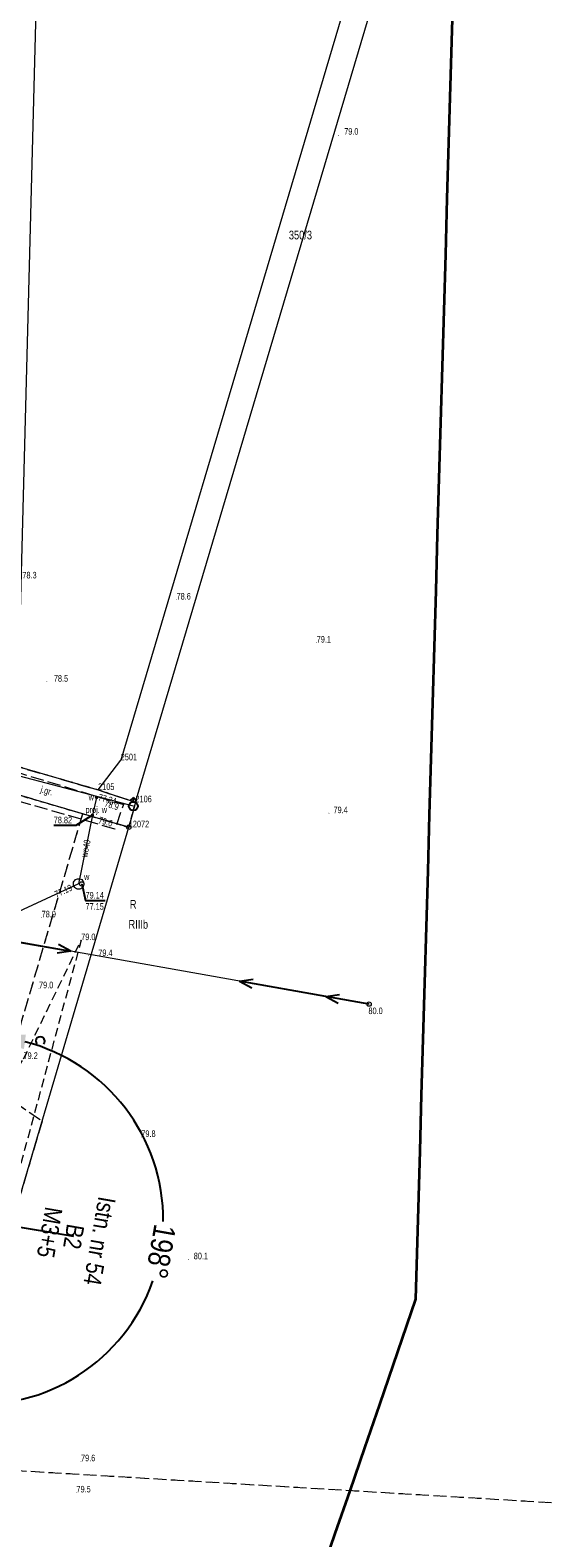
# Model space of a CAD drawing. Header units: metres. Extents: x 6524698 to 6533081, y 5883213 to 5896811.
# Tile 22 of 167: x 6529074 to 6529133, y 5886779 to 5886951. Entities that reach past the tile are written whole.
import ezdxf
from ezdxf.enums import TextEntityAlignment as Align

# ---------------------------------------------------------------- set-up
doc = ezdxf.new("R2010")
doc.units = ezdxf.units.M
doc.header["$MEASUREMENT"] = 0
for name, pattern in [('mapa zasadnicza$0$1.0_0.5', [1.5, 1, -0.5]), ('mapa zasadnicza$0$1.5_0.5', [2, 1.5, -0.5]), ('mapa zasadnicza$0$219-500', [0]), ('mapa zasadnicza$0$egkk-500', [2, 1.5, -0.5]), ('mapa zasadnicza$0$egug-500', [1, 0.5, -0.5]), ('mapa zasadnicza$0$suep_nn_500', [0])]:
    doc.linetypes.add(name, pattern=pattern)
doc.layers.get('0').update_dxf_attribs({"lineweight": 0})
doc.layers.add('@pomocnicza', color=3, linetype='Continuous', plot=False)
for name, color, linetype, lineweight in [('@Proj. słupy - blok', 1, 'Continuous', 15), ('@Proj. słupy - XY', 1, 'Continuous', 0), ('_trasa_kat_zalomu', 7, 'Continuous', 18), ('Sections span lengths and Marker Balls Plan', 7, 'Continuous', 0)]:
    doc.layers.add(name, color=color, linetype=linetype, lineweight=lineweight)
for name, color, linetype in [('@Proj. słupy - seria', 1, 'Continuous'), ('@Proj. słupy - wys.', 1, 'Continuous'), ('mapa zasadnicza$0$000 Inne (niezydentyfikowane)', 7, 'Continuous'), ('mapa zasadnicza$0$202-punkt graniczny', 7, 'Continuous'), ('mapa zasadnicza$0$202-punkt graniczny-Atr103', 7, 'Continuous'), ('mapa zasadnicza$0$203-punkt graniczny', 7, 'Continuous'), ('mapa zasadnicza$0$203-punkt graniczny-Atr103', 7, 'Continuous'), ('mapa zasadnicza$0$203-punkt graniczny-Atr104', 7, 'Continuous'), ('mapa zasadnicza$0$209-oznaczenie konturu klasyfikacyjnego', 7, 'Continuous'), ('mapa zasadnicza$0$210-oznaczenie konturu użytku gruntowego', 7, 'Continuous'), ('mapa zasadnicza$0$211-numer działki ewidencyjnej', 7, 'Continuous'), ('mapa zasadnicza$0$217-kontur klasyfikacyjny', 7, 'Continuous'), ('mapa zasadnicza$0$218-kontur użytku gruntowego', 7, 'Continuous'), ('mapa zasadnicza$0$219-działka ewidencyjna', 7, 'Continuous'), ('mapa zasadnicza$0$hydrant', 7, 'Continuous'), ('mapa zasadnicza$0$jezdnia', 7, 'Continuous'), ('mapa zasadnicza$0$jezdnia-Atr17', 7, 'Continuous'), ('mapa zasadnicza$0$komora podziemna', 7, 'Continuous'), ('mapa zasadnicza$0$pikieta naturalna', 7, 'Continuous'), ('mapa zasadnicza$0$pikieta naturalna-Atr2', 7, 'Continuous'), ('mapa zasadnicza$0$przewód elektroenergetyczny niskiego napięcia', 7, 'Continuous'), ('mapa zasadnicza$0$przewód wodociągowy', 7, 'Continuous'), ('mapa zasadnicza$0$przewód wodociągowy-Atr1', 7, 'Continuous'), ('mapa zasadnicza$0$rzędna', 7, 'Continuous'), ('mapa zasadnicza$0$rzędna-Atr2', 7, 'Continuous'), ('mapa zasadnicza$0$rzędna-Atr3', 7, 'Continuous'), ('mapa zasadnicza$0$słup przewodów napowietrznych', 7, 'Continuous'), ('mapa zasadnicza$0$właz do komory lub kanału - okrągły', 7, 'Continuous'), ('mapa zasadnicza$0$właz do komory lub kanału - okrągły-Atr17', 7, 'Continuous'), ('mapa zasadnicza$0$zadrzewienie  zakrzewienie', 7, 'Continuous'), ('mapa zasadnicza$0$zasuwa lub zawór', 7, 'Continuous'), ('mapa zasadnicza$0$zasuwa lub zawór - ob. projektowany', 7, 'Continuous'), ('mapa zasadnicza$0$zasuwa lub zawór - ob. projektowany-Atr17', 7, 'Continuous'), ('mapa zasadnicza$0$zasuwa lub zawór-Atr17', 7, 'Continuous')]:
    doc.layers.add(name, color=color, linetype=linetype)
doc.styles.add('mapa zasadnicza$0$STANDARD', font='Working1250', dxfattribs={"width": 0.75})
doc.styles.add('Opis', font='ARIALN.TTF')
doc.styles.add('Opis_slupy', font='ARIALN.TTF')
doc.styles.get("Standard").update_dxf_attribs({"font": 'arial.ttf'})
doc.dimstyles.new('Kat zalomu', dxfattribs={"dimtxt": 2.5, "dimasz": 5, "dimexe": 1.25, "dimexo": 0.625, "dimtad": 0, "dimtxsty": 'Opis_slupy', "dimcen": 2.5, "dimse1": 1, "dimse2": 1, "dimadec": 0, "dimazin": 0, "dimtfac": 1, "dimtmove": 0, "dimatfit": 3, "dimfxl": 1, "dimarcsym": 1})

# ---------------------------------------------------------------- blocks, each defined once
blk = doc.blocks.new('mapa zasadnicza$0$203')
at = {"linetype": 'Continuous', "lineweight": 0}
h = blk.add_hatch(color=0, dxfattribs=at)
edge = h.paths.add_edge_path()
edge.add_arc((0, 0), 0.045, 0, 360)
blk = doc.blocks.new('mapa zasadnicza$0$202')
at = {"color": 0, "linetype": 'Continuous', "lineweight": 0}
blk.add_circle((0, 0), 0.25, dxfattribs=at)
blk = doc.blocks.new('mapa zasadnicza$0$SUWH')
at = {"color": 0, "linetype": 'Continuous'}
for p in [(-0.354, 0.646), (0, 0.5), (0.354, 0.646)]:
    blk.add_line(p, (0, 1), dxfattribs=at)
blk.add_circle((0, 0), 0.5, dxfattribs=at)
blk = doc.blocks.new('mapa zasadnicza$0$PW01')
at = {"linetype": 'Continuous', "lineweight": 13}
h = blk.add_hatch(color=0, dxfattribs=at)
edge = h.paths.add_edge_path()
edge.add_arc((0, 0), 0.045, 0, 360)
blk = doc.blocks.new('mapa zasadnicza$0$US15')
at = {"color": 0, "linetype": 'Continuous', "lineweight": 13}
blk.add_circle((0, 0), 0.25, dxfattribs=at)
blk = doc.blocks.new('mapa zasadnicza$0$US25')
at = {"linetype": 'Continuous', "lineweight": 0}
h = blk.add_hatch(color=0, dxfattribs=at)
edge = h.paths.add_edge_path()
edge.add_arc((0, 0), 0.2, 0, 360)
blk = doc.blocks.new('mapa zasadnicza$0$US22')
at = {"color": 0, "linetype": 'Continuous', "lineweight": 13}
blk.add_circle((0, 0), 0.25, dxfattribs=at)
blk = doc.blocks.new('mapa zasadnicza$0$SUEP1')
at = {"color": 0, "linetype": 'Continuous'}
for p, q in [((0, 0), (5, 0)), ((5, 0), (3.5, 0.5)), ((5, 0), (3.5, -0.5)), ((5, 0), (15, 0)), ((15, 0), (13.5, 0.5)), ((15, 0), (13.5, -0.5))]:
    blk.add_line(p, q, dxfattribs=at)
blk = doc.blocks.new('mapa zasadnicza$0$OTZK2')
at = {"color": 0, "linetype": 'Continuous'}
blk.add_arc((0, 0), 0.5, 318.85, 221.162, dxfattribs=at)
blk = doc.blocks.new('*U2333')
at = {"layer": '@Proj. słupy - blok', "color": 0}
for p, q in [((-2.96, 0.51), (-0.56, 0.79)), ((0, 0), (-2.96, 0.51)), ((0, 0), (2.96, -0.51)), ((2.96, -0.51), (0.79, 0.56))]:
    blk.add_line(p, q, dxfattribs=at)
for points in [[(1.74, -2.47), (-2.47, -1.74), (-1.74, 2.47), (2.47, 1.74)], [(0.56, -0.79), (-0.79, -0.56), (-0.56, 0.79), (0.79, 0.56)]]:
    blk.add_lwpolyline(points, close=True, dxfattribs=at)
for points in [[(2.47, 1.74), (-2.47, -1.74)], [(1.74, -2.47), (-1.74, 2.47)], [(-2.96, 0.51), (-0.79, -0.56)], [(2.96, -0.51), (0.56, -0.79)]]:
    blk.add_lwpolyline(points, dxfattribs=at)
for centre, radius in [((-1.74, 2.47), 0.15), ((2.47, 1.74), 0.15), ((-2.96, 0.51), 0.05), ((0, 0), 0.05), ((-2.47, -1.74), 0.15), ((2.96, -0.51), 0.05), ((1.74, -2.47), 0.15)]:
    blk.add_circle(centre, radius, dxfattribs=at)
at = {"layer": '@Proj. słupy - seria', "color": 0, "insert": (10.84, -1.88), "char_height": 2, "attachment_point": 5, "rotation": 260.154, "bg_fill": 3, "box_fill_scale": 2.5, "bg_fill_color": 256, "bg_fill_transparency": 0}
blk.add_mtext_dynamic_manual_height_columns('{\\fArial Narrow|b0|i0|c238|p34;B2}', width=7, gutter_width=12.5, heights=[2.21], dxfattribs=at)
at = {"layer": '@Proj. słupy - XY', "color": 0, "linetype": 'Continuous', "insert": (-11.33, 1.97), "char_height": 2.5, "attachment_point": 5, "rotation": 260.154, "style": 'Opis', "bg_fill": 3, "box_fill_scale": 1, "bg_fill_color": 256, "bg_fill_transparency": 0}
blk.add_mtext_dynamic_manual_height_columns('\\P', width=19.7098, gutter_width=5.34, heights=[5.63], dxfattribs=at)
at = {"layer": '@pomocnicza'}
for p, q in [((-10.84, 1.88), (-3.45, 0.6)), ((10.84, -1.88), (3.45, -0.6))]:
    blk.add_line(p, q, dxfattribs=at)
at = {"layer": '@Proj. słupy - seria', "color": 0, "style": 'Opis'}
blk.add_attdef('STAN', text='', height=2, rotation=260.154, dxfattribs=at).set_placement((13.79, -2.39), align=Align.MIDDLE_CENTER)
at = {"layer": '@Proj. słupy - wys.', "color": 0, "insert": (8.08, -1.4), "char_height": 2, "attachment_point": 5, "rotation": 260.154, "style": 'Opis'}
blk.add_mtext_dynamic_manual_height_columns('M3+5 ', width=6.652, gutter_width=12.5, heights=[3.6], dxfattribs=at)
at = {"layer": '@Proj. słupy - XY', "color": 0, "linetype": 'Continuous', "style": 'Opis'}
for tag, p in [('Y', (-12.81, 2.22)), ('X', (-9.85, 1.71))]:
    blk.add_attdef(tag, text='', height=2, rotation=260.154, dxfattribs=at).set_placement(p, align=Align.MIDDLE_CENTER)
blk = doc.blocks.new('*D2405')
at = {"layer": '_trasa_kat_zalomu', "color": 0, "lineweight": -2}
for start, end in [(26.7639, 56.6642), (336.8246, 6.7249)]:
    blk.add_arc((6529019.86, 5886673.79), 19.79, start, end, dxfattribs=at)
at = {"layer": '_trasa_kat_zalomu', "color": 0}
for points in [[(6529031.1, 5886691.07), (6529030.37, 5886689.57), (6529026.25, 5886692.52)], [(6529037.34, 5886666.42), (6529038.77, 5886665.58), (6529035.52, 5886661.69)]]:
    blk.add_solid(points, dxfattribs=at)
at = {"layer": 'Defpoints', "color": 0}
for p in [(6529068.1, 5886815.32), (6529036.09, 5886685.11), (6529019.86, 5886673.79), (6529019.86, 5886673.79), (6529239.51, 5886504.08)]:
    blk.add_point(p, dxfattribs=at)
at = {"layer": '_trasa_kat_zalomu', "color": 0, "insert": (6529038.81, 5886679.49), "char_height": 2.5, "attachment_point": 5, "rotation": 286.7444, "style": 'Opis_slupy'}
blk.add_mtext('109%%d', dxfattribs=at)
blk = doc.blocks.new('*D2406')
at = {"layer": '_trasa_kat_zalomu', "color": 0, "lineweight": -2}
for start, end in [(359.5735, 75.4883), (264.8233, 340.7424)]:
    blk.add_arc((6529068.1, 5886815.32), 21.05, start, end, dxfattribs=at)
at = {"layer": '_trasa_kat_zalomu', "color": 0}
for points in [[(6529073.48, 5886836.52), (6529073.26, 5886834.86), (6529068.42, 5886836.36)], [(6529066.37, 5886795.17), (6529066.03, 5886793.54), (6529061.31, 5886795.39)]]:
    blk.add_solid(points, dxfattribs=at)
at = {"layer": 'Defpoints', "color": 0}
for p in [(6529068.39, 5886834.32), (6529068.1, 5886815.32), (6529083.53, 5886801.01), (6529062.3, 5886798.3)]:
    blk.add_point(p, dxfattribs=at)
at = {"layer": '_trasa_kat_zalomu', "color": 0, "insert": (6529088.84, 5886811.72), "char_height": 2.5, "attachment_point": 5, "rotation": 260, "style": 'Opis_slupy'}
blk.add_mtext('198%%d', dxfattribs=at)

msp = doc.modelspace()

# ---------------------------------------------------------------- linework, layer by layer
at = {"layer": 'mapa zasadnicza$0$000 Inne (niezydentyfikowane)', "color": 7, "linetype": 'Continuous', "lineweight": 35, "flags": 128}
msp.add_lwpolyline([(6529122.249, 5886957.617), (6529122.066, 5886951.217), (6529121.883, 5886944.816), (6529121.7, 5886938.415), (6529121.517, 5886932.014), (6529121.334, 5886925.614), (6529121.151, 5886919.213), (6529120.968, 5886912.812), (6529120.785, 5886906.411), (6529120.602, 5886900.011), (6529120.419, 5886893.61), (6529120.236, 5886887.209), (6529120.053, 5886880.808), (6529119.87, 5886874.407), (6529119.687, 5886868.007), (6529119.504, 5886861.606), (6529119.321, 5886855.205), (6529119.138, 5886848.804), (6529118.954, 5886842.404), (6529118.771, 5886836.003), (6529118.588, 5886829.602), (6529118.407, 5886823.247), (6529117.938, 5886806.312), (6529113.821, 5886794.257), (6529112.112, 5886789.301), (6529110.426, 5886784.413), (6529108.741, 5886779.525), (6529107.056, 5886774.638)], dxfattribs=at)
at = {"layer": 'mapa zasadnicza$0$217-kontur klasyfikacyjny', "color": 92, "linetype": 'mapa zasadnicza$0$egkk-500', "lineweight": 18, "flags": 128}
for points in [[(6529046.76, 5886874.64), (6529081.72, 5886864.45)], [(6529079.95, 5886861.74), (6529069.39, 5886864.83)], [(6529081.72, 5886864.45), (6529085.98, 5886863.05)], [(6529079.95, 5886861.74), (6529070.58, 5886829.93)], [(6529085.22, 5886860.19), (6529079.95, 5886861.74)], [(6529085.98, 5886863.05), (6529085.22, 5886860.19)], [(6529070.58, 5886829.93), (6529075.33, 5886826.64)], [(6529075.33, 5886826.64), (6529063.7, 5886787.22)], [(6529135.44, 5886782.91), (6529063.7, 5886787.22)]]:
    msp.add_lwpolyline(points, dxfattribs=at)
at = {"layer": 'mapa zasadnicza$0$218-kontur użytku gruntowego', "color": 3, "linetype": 'mapa zasadnicza$0$egug-500', "lineweight": 18, "flags": 128}
for points in [[(6529081.72, 5886864.45), (6529046.76, 5886874.64)], [(6529069.39, 5886864.83), (6529079.95, 5886861.74)], [(6529085.98, 5886863.05), (6529081.72, 5886864.45)], [(6529079.95, 5886861.74), (6529070.58, 5886829.93)], [(6529079.95, 5886861.74), (6529085.22, 5886860.19)], [(6529085.22, 5886860.19), (6529085.98, 5886863.05)], [(6529070.58, 5886829.93), (6529075.33, 5886826.64)], [(6529075.33, 5886826.64), (6529063.7, 5886787.22)], [(6529135.44, 5886782.91), (6529063.7, 5886787.22)]]:
    msp.add_lwpolyline(points, dxfattribs=at)
at = {"layer": 'mapa zasadnicza$0$219-działka ewidencyjna', "color": 7, "linetype": 'mapa zasadnicza$0$219-500', "lineweight": 18, "flags": 128}
for points in [[(6529121.2, 5886992.32), (6529084.3, 5886867.84)], [(6529085.98, 5886863.05), (6529124.1, 5886991.52)], [(6528965.25, 5886898.4), (6529081.72, 5886864.45)], [(6529081.72, 5886864.45), (6529084.3, 5886867.84)], [(6529069.39, 5886864.83), (6529085.22, 5886860.19)], [(6529081.72, 5886864.45), (6529085.98, 5886863.05)], [(6529085.98, 5886863.05), (6529085.22, 5886860.19)], [(6529062.57, 5886783.37), (6529085.22, 5886860.19)]]:
    msp.add_lwpolyline(points, dxfattribs=at)
at = {"layer": 'mapa zasadnicza$0$jezdnia', "color": 7, "linetype": 'mapa zasadnicza$0$1.5_0.5', "lineweight": 18, "flags": 128}
msp.add_lwpolyline([(6529043.33, 5886874.99), (6529048.7, 5886873.48), (6529066.19, 5886868.38), (6529084.6, 5886862.8), (6529083.64, 5886859.99), (6529065.05, 5886865.36), (6529048.15, 5886870.12), (6529041.72, 5886872.26), (6529026.28, 5886877.5), (6529022.1, 5886878.7), (6529012.59, 5886881.52), (6529000.47, 5886884.53), (6528997.96, 5886885.18), (6528979.71, 5886890.88), (6528971.56, 5886892.84), (6528966.23, 5886894.42), (6528964.53, 5886889.46), (6528960.7, 5886881.44), (6528955.6, 5886874.46), (6528950.22, 5886867.27), (6528949.21, 5886865.69), (6528947.06, 5886866.81), (6528947.45, 5886867.41), (6528951.06, 5886873.58), (6528955.99, 5886880.23), (6528960.63, 5886889.09), (6528963.09, 5886895.39), (6528951.51, 5886898.95), (6528951.98, 5886901.3), (6528973.54, 5886895.11), (6528988.81, 5886890.73), (6529001.36, 5886887.07), (6529013.84, 5886883.75), (6529026.43, 5886880)], close=True, dxfattribs=at)
at = {"layer": 'mapa zasadnicza$0$komora podziemna', "color": 5, "linetype": 'Continuous', "lineweight": 18, "flags": 128}
msp.add_lwpolyline([(6529079.05, 5886853.32), (6529078.98, 5886853.42), (6529078.93, 5886853.53), (6529078.9, 5886853.66), (6529078.9, 5886853.78), (6529078.93, 5886853.91), (6529078.98, 5886854.02), (6529079.05, 5886854.12), (6529079.15, 5886854.21), (6529079.26, 5886854.27), (6529079.37, 5886854.31), (6529079.5, 5886854.32), (6529079.62, 5886854.31), (6529079.74, 5886854.27), (6529079.85, 5886854.21), (6529079.95, 5886854.12), (6529080.02, 5886854.02), (6529080.07, 5886853.91), (6529080.1, 5886853.78), (6529080.1, 5886853.66), (6529080.07, 5886853.53), (6529080.02, 5886853.42), (6529079.95, 5886853.32), (6529079.85, 5886853.23), (6529079.74, 5886853.17), (6529079.63, 5886853.13), (6529079.5, 5886853.12), (6529079.38, 5886853.13), (6529079.26, 5886853.17), (6529079.15, 5886853.23)], close=True, dxfattribs=at)
at = {"layer": 'mapa zasadnicza$0$przewód elektroenergetyczny niskiego napięcia', "color": 1, "linetype": 'mapa zasadnicza$0$suep_nn_500', "lineweight": 18, "flags": 128}
msp.add_lwpolyline([(6529112.63, 5886839.99), (6529063.83, 5886848.65)], dxfattribs=at)
at = {"layer": 'mapa zasadnicza$0$przewód wodociągowy', "color": 5, "linetype": 'Continuous', "lineweight": 18, "flags": 128}
for points in [[(6529085.74, 5886862.6), (6529081.57, 5886863.7), (6529039.88, 5886874.66), (6529010.07, 5886884.35), (6528997.81, 5886888.34), (6528948.15, 5886901.76), (6528920.76, 5886908.49), (6528905.48, 5886911.1), (6528847.48, 5886926.24), (6528828.41, 5886931.56), (6528784.65, 5886942.03), (6528765.39, 5886947.1), (6528736.63, 5886955.59), (6528675.95, 5886974.46), (6528666.03, 5886977.36), (6528658.36, 5886979.28), (6528651.52, 5886980.24)], [(6529081.57, 5886863.7), (6529081.54, 5886863.59), (6529081.07, 5886861.57), (6529079.5, 5886853.72)], [(6529079.5, 5886853.72), (6529078.92, 5886853.45), (6529070.01, 5886849.35), (6529064.68, 5886831.19), (6529058.04, 5886809.73), (6529052.45, 5886806.74), (6529050.34, 5886806.78), (6529042.87, 5886808.72), (6529024.94, 5886814.02), (6529006.61, 5886819.5), (6528981.41, 5886826.87), (6528975.87, 5886824.43), (6528971, 5886808.11), (6528968.04, 5886798.13)]]:
    msp.add_lwpolyline(points, dxfattribs=at)
at = {"layer": 'mapa zasadnicza$0$rzędna-Atr2', "color": 7, "flags": 128}
for points in [[(6529081.07, 5886861.57), (6529079.19, 5886860.41), (6529076.658, 5886860.41)], [(6529079.86, 5886853.72), (6529080.28, 5886851.82), (6529082.519, 5886851.82)]]:
    msp.add_lwpolyline(points, dxfattribs=at)
at = {"layer": 'mapa zasadnicza$0$zadrzewienie  zakrzewienie', "color": 7, "linetype": 'mapa zasadnicza$0$1.0_0.5', "lineweight": 18, "flags": 128}
msp.add_lwpolyline([(6529073.21, 5886833.73), (6529079.79, 5886847.3), (6529071.53, 5886816.67), (6529065.19, 5886794.99), (6529060.89, 5886779.67), (6529058.08, 5886781.06), (6529061.47, 5886795.75), (6529063.5, 5886807.19), (6529064.35, 5886812.99), (6529065.83, 5886818.8), (6529068.48, 5886824.92), (6529070.52, 5886829.69)], close=True, dxfattribs=at)

# ---------------------------------------------------------------- block references
at = {"layer": 'mapa zasadnicza$0$202-punkt graniczny', "color": 7, "linetype": 'Continuous', "lineweight": 18}
msp.add_blockref('mapa zasadnicza$0$202', (6529085.22, 5886860.19), dxfattribs=at)
at = {"layer": 'mapa zasadnicza$0$203-punkt graniczny', "color": 7, "linetype": 'Continuous', "lineweight": 18}
for p in [(6529084.3, 5886867.84), (6529081.72, 5886864.45), (6529085.98, 5886863.05)]:
    msp.add_blockref('mapa zasadnicza$0$203', p, dxfattribs=at)
at = {"layer": 'mapa zasadnicza$0$hydrant', "color": 5, "linetype": 'Continuous', "lineweight": 18}
msp.add_blockref('mapa zasadnicza$0$SUWH', (6529085.74, 5886862.6), dxfattribs=at)
at = {"layer": 'mapa zasadnicza$0$pikieta naturalna', "color": 7, "linetype": 'Continuous', "lineweight": 13}
for p, rotation in [((6529109.15, 5886939.2), 359.951), ((6529075.87, 5886876.83), 359.94), ((6529108.06, 5886861.8), 359.972), ((6529080.62, 5886845.52), 359.812), ((6529112.63, 5886839.99), 359.943), ((6529092.03, 5886810.83), 359.7950000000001)]:
    msp.add_blockref('mapa zasadnicza$0$PW01', p, dxfattribs=dict(at, rotation=rotation))
for p in [(6529090.67, 5886886.2), (6529106.66, 5886881.28), (6529084.6, 5886862.8), (6529083.64, 5886859.99), (6529075.28, 5886849.9), (6529079.79, 5886847.3), (6529074.98, 5886841.8), (6529086.65, 5886824.82), (6529079.77, 5886787.78), (6529079.25, 5886784.22)]:
    msp.add_blockref('mapa zasadnicza$0$PW01', p, dxfattribs=at)
at = {"layer": 'mapa zasadnicza$0$przewód elektroenergetyczny niskiego napięcia', "color": 1, "linetype": 'Continuous', "lineweight": 18}
for p, rotation in [((6529063.83, 5886848.65), 349.937), ((6529112.63, 5886839.99), 169.937)]:
    msp.add_blockref('mapa zasadnicza$0$SUEP1', p, dxfattribs=dict(at, rotation=rotation))
at = {"layer": 'mapa zasadnicza$0$rzędna', "color": 7, "linetype": 'Continuous', "lineweight": 18}
msp.add_blockref('mapa zasadnicza$0$PW01', (6529081.57, 5886863.7), dxfattribs=at)
at = {"layer": 'mapa zasadnicza$0$rzędna', "color": 5, "linetype": 'Continuous', "lineweight": 18}
for p in [(6529081.07, 5886861.57), (6529078.92, 5886853.45), (6529079.86, 5886853.72)]:
    msp.add_blockref('mapa zasadnicza$0$PW01', p, dxfattribs=at)
at = {"layer": 'mapa zasadnicza$0$słup przewodów napowietrznych', "color": 7, "linetype": 'Continuous', "lineweight": 18}
msp.add_blockref('mapa zasadnicza$0$US15', (6529112.63, 5886839.99), dxfattribs=at)
at = {"layer": 'mapa zasadnicza$0$właz do komory lub kanału - okrągły', "color": 7, "linetype": 'Continuous', "lineweight": 18}
msp.add_blockref('mapa zasadnicza$0$US22', (6529079.86, 5886853.72), dxfattribs=at)
at = {"layer": 'mapa zasadnicza$0$zadrzewienie  zakrzewienie', "color": 7, "linetype": 'Continuous', "lineweight": 18}
msp.add_blockref('mapa zasadnicza$0$OTZK2', (6529075.124, 5886835.767), dxfattribs=at)
at = {"layer": 'mapa zasadnicza$0$zasuwa lub zawór', "color": 5, "linetype": 'Continuous', "lineweight": 18}
msp.add_blockref('mapa zasadnicza$0$US25', (6529081.54, 5886863.59), dxfattribs=at)
at = {"layer": 'mapa zasadnicza$0$zasuwa lub zawór - ob. projektowany', "color": 5, "linetype": 'Continuous', "lineweight": 18}
msp.add_blockref('mapa zasadnicza$0$US25', (6529081.07, 5886861.57), dxfattribs=at)

# ---------------------------------------------------------------- texts
at = {"layer": 'mapa zasadnicza$0$202-punkt graniczny-Atr103', "color": 7, "style": 'mapa zasadnicza$0$STANDARD', "width": 0.667}
msp.add_text('12072', height=0.75, dxfattribs=at).set_placement((6529085.22, 5886860.19))
at = {"layer": 'mapa zasadnicza$0$203-punkt graniczny-Atr103', "color": 7, "style": 'mapa zasadnicza$0$STANDARD', "width": 0.667}
for s, p in [('2105', (6529081.72, 5886864.45)), ('2106', (6529085.98, 5886863.05))]:
    msp.add_text(s, height=0.75, dxfattribs=at).set_placement(p)
at = {"layer": 'mapa zasadnicza$0$203-punkt graniczny-Atr104', "color": 7, "style": 'mapa zasadnicza$0$STANDARD', "width": 0.667}
msp.add_text('2501', height=0.75, dxfattribs=at).set_placement((6529084.3, 5886867.84))
at = {"layer": 'mapa zasadnicza$0$209-oznaczenie konturu klasyfikacyjnego', "color": 3, "linetype": 'Continuous', "lineweight": 18, "style": 'mapa zasadnicza$0$STANDARD', "width": 0.79}
msp.add_text('RIIIb', height=1, dxfattribs=at).set_placement((6529085.19, 5886848.6))
at = {"layer": 'mapa zasadnicza$0$210-oznaczenie konturu użytku gruntowego', "color": 3, "linetype": 'Continuous', "lineweight": 18, "style": 'mapa zasadnicza$0$STANDARD', "width": 0.79}
msp.add_text('R', height=1, dxfattribs=at).set_placement((6529085.34, 5886850.89))
at = {"layer": 'mapa zasadnicza$0$211-numer działki ewidencyjnej', "color": 7, "linetype": 'Continuous', "lineweight": 18, "style": 'mapa zasadnicza$0$STANDARD', "width": 0.79}
msp.add_text('350/3', height=1, dxfattribs=at).set_placement((6529103.48, 5886927.33))
at = {"layer": 'mapa zasadnicza$0$jezdnia-Atr17', "color": 7, "style": 'mapa zasadnicza$0$STANDARD', "width": 0.667}
msp.add_text('j.gr.', height=0.75, rotation=343.363, dxfattribs=at).set_placement((6529075.1, 5886864.2))
at = {"layer": 'mapa zasadnicza$0$pikieta naturalna-Atr2', "color": 7, "style": 'mapa zasadnicza$0$STANDARD', "width": 0.667}
for s, p in [('79.0', (6529109.79, 5886939.29)), ('78.3', (6529073.08, 5886888.61)), ('78.6', (6529090.67, 5886886.2)), ('79.1', (6529106.66, 5886881.28)), ('78.5', (6529076.67, 5886876.82)), ('79.4', (6529108.57, 5886861.8)), ('78.9', (6529075.28, 5886849.9)), ('79.0', (6529079.79, 5886847.3)), ('79.4', (6529081.74, 5886845.48)), ('79.0', (6529074.98, 5886841.8)), ('80.0', (6529112.56, 5886838.85)), ('79.2', (6529073.21, 5886833.73)), ('79.8', (6529086.65, 5886824.82)), ('80.1', (6529092.63, 5886810.85)), ('79.6', (6529079.77, 5886787.78)), ('79.5', (6529079.25, 5886784.22))]:
    msp.add_text(s, height=0.75, dxfattribs=at).set_placement(p)
for s, rotation, p in [('78.9', 343.138, (6529082.39, 5886862.59)), ('79.0', 343.888, (6529081.69, 5886860.69))]:
    msp.add_text(s, height=0.75, rotation=rotation, dxfattribs=at).set_placement(p)
at = {"layer": 'mapa zasadnicza$0$przewód wodociągowy-Atr1', "color": 5, "style": 'mapa zasadnicza$0$STANDARD', "width": 0.667}
msp.add_text('wo40', height=0.75, rotation=78.69, dxfattribs=at).set_placement((6529080.115, 5886856.797), align=Align.MIDDLE_LEFT)
at = {"layer": 'mapa zasadnicza$0$rzędna-Atr2', "color": 7, "style": 'mapa zasadnicza$0$STANDARD', "width": 0.667}
msp.add_text('77.24', height=0.75, rotation=345.266, dxfattribs=at).set_placement((6529081.76, 5886863.65), align=Align.MIDDLE_LEFT)
at = {"layer": 'mapa zasadnicza$0$rzędna-Atr2', "color": 5, "style": 'mapa zasadnicza$0$STANDARD', "width": 0.667}
for s, p in [('78.82', (6529076.658, 5886860.418)), ('79.14', (6529080.28, 5886851.827))]:
    msp.add_text(s, height=0.75, dxfattribs=at).set_placement(p, align=Align.BOTTOM_LEFT)
msp.add_text('77.19', height=0.75, rotation=24.725, dxfattribs=at).set_placement((6529076.8, 5886852.48), align=Align.MIDDLE_LEFT)
at = {"layer": 'mapa zasadnicza$0$rzędna-Atr3', "color": 5, "style": 'mapa zasadnicza$0$STANDARD', "width": 0.667}
msp.add_text('77.15', height=0.75, dxfattribs=at).set_placement((6529080.28, 5886850.552), align=Align.BOTTOM_LEFT)
at = {"layer": 'mapa zasadnicza$0$właz do komory lub kanału - okrągły-Atr17', "color": 7, "style": 'mapa zasadnicza$0$STANDARD', "width": 0.667}
msp.add_text('w', height=0.75, dxfattribs=at).set_placement((6529080.12, 5886854.16))
at = {"layer": 'mapa zasadnicza$0$zasuwa lub zawór - ob. projektowany-Atr17', "color": 5, "style": 'mapa zasadnicza$0$STANDARD', "width": 0.667}
msp.add_text('proj. w', height=0.75, dxfattribs=at).set_placement((6529080.28, 5886861.82))
at = {"layer": 'mapa zasadnicza$0$zasuwa lub zawór-Atr17', "color": 5, "style": 'mapa zasadnicza$0$STANDARD', "width": 0.667}
msp.add_text('w', height=0.75, dxfattribs=at).set_placement((6529080.64, 5886863.26))

# ---------------------------------------------------------------- next in the draw order: block references
msp.add_blockref('*U2333', (6529068.099, 5886815.315)).add_auto_attribs({'STAN': 'Istn. nr 54', 'X': 'X=6529068.10', 'Y': 'Y=5886815.32'})

# ---------------------------------------------------------------- next in the draw order: linework, layer by layer
at = {"layer": 'Sections span lengths and Marker Balls Plan', "color": 1, "flags": 128}
msp.add_lwpolyline([(6529645.501, 5886260.233), (6529435.239, 5886356.999), (6529241.711, 5886506.931), (6529021.682, 5886674.335), (6529071.055, 5886814.802), (6529075.939, 5887004.036), (6529036.876, 5887240.883), (6528983.927, 5887573.681), (6528930.322, 5887911.086), (6528874.913, 5888257.98), (6528827.216, 5888553.211), (6528809.03, 5888821.14), (6528786.24, 5889143.367), (6528762.639, 5889476.253)], dxfattribs=at)

# ---------------------------------------------------------------- next in the draw order: dimensions: what is measured, and where the dimension line sits
at = {"layer": '_trasa_kat_zalomu'}
dim = msp.add_angular_dim_3p(base=(6529083.532, 5886801.005), center=(6529068.099, 5886815.315), p1=(6529068.387, 5886834.324), p2=(6529062.301, 5886798.304), dimstyle='Kat zalomu', dxfattribs=at)
dim.commit()
dim.dimension.update_dxf_attribs({"geometry": '*D2406', "text_midpoint": (6529088.836, 5886811.717), "text_rotation": 260})
dim = msp.add_angular_dim_2l(base=(6529036.094, 5886685.106), line1=((6529019.862, 5886673.787), (6529068.099, 5886815.315)), line2=((6529239.51, 5886504.082), (6529019.862, 5886673.787)), dimstyle='Kat zalomu', dxfattribs=at)
dim.commit()
dim.dimension.update_dxf_attribs({"geometry": '*D2405', "text_midpoint": (6529038.812, 5886679.488)})

doc.saveas('drawing.dxf')
